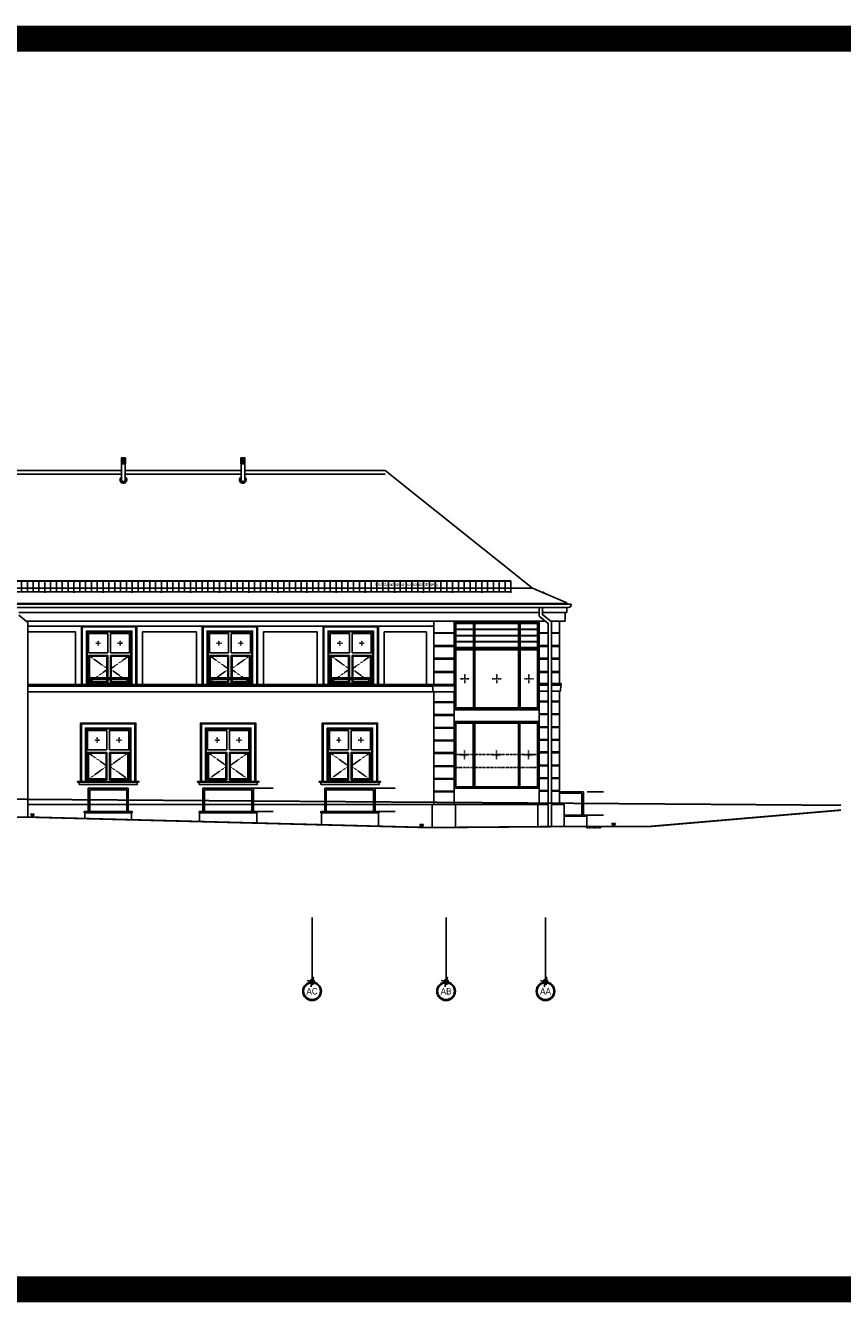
# Model space of a CAD drawing. Header units: inches. Extents: x -281236 to -70395, y 38777 to 102341.
# Tile 233 of 244: x -90393 to -87589, y 46338 to 50721. Entities that reach past the tile are written whole.
import ezdxf
from ezdxf.enums import TextEntityAlignment as Align

# ---------------------------------------------------------------- set-up
doc = ezdxf.new("R2010")
doc.units = ezdxf.units.IN
doc.header["$MEASUREMENT"] = 0
for name, pattern in [('CENTER', [2, 1.25, -0.25, 0.25, -0.25]), ('DASHED', [0.75, 0.5, -0.25]), ('DASHED2', [0.375, 0.25, -0.125]), ('DOT', [0.25, 0, -0.25])]:
    doc.linetypes.add(name, pattern=pattern)
doc.layers.get('0').update_dxf_attribs({"color": 101})
for name, color, linetype in [('Det--widok', 8, 'Continuous'), ('Fas--widok-cienka', 9, 'Continuous'), ('Fas--widok-glowna', 7, 'Continuous'), ('Fas-balustrada-widok', 64, 'Continuous'), ('Fas-kamien-hatch', 31, 'Continuous'), ('Fas-okno-hatch', 251, 'Continuous'), ('Fas-okno-widok', 8, 'Continuous'), ('Ins-kan', 54, 'Continuous'), ('L_CIENKA', 8, 'Continuous'), ('opis-drogowy', 7, 'Continuous'), ('Opis-spadki', 61, 'Continuous'), ('Os-osie glowne', 8, 'CENTER'), ('Os-osie-opis', 8, 'Continuous'), ('Pzt-uksztaltowanie terenu', 7, 'Continuous'), ('Sc-cegla pelna-hatch', 8, 'Continuous'), ('Sc-cegla pustak', 42, 'Continuous')]:
    doc.layers.add(name, color=color, linetype=linetype)
doc.layers.add('Fas--widok-3', color=251, linetype='Continuous', lineweight=0)
doc.styles.add('dwg_opis duży', font='ARIAL.TTF', dxfattribs={"width": 0.9})
doc.styles.add('TYTUL2', font='ARIAL.TTF')

# ---------------------------------------------------------------- blocks, each defined once
blk = doc.blocks.new('okkn')
at = {"layer": 'Fas-okno-widok'}
for p, q in [((0, -97.5), (0, 0)), ((290, -97.5), (290, 0)), ((5, -97.5), (5, -5)), ((285, -7.5), (5, -7.5)), ((65, -27.5), (5, -27.5)), ((65, -28.5), (5, -28.5)), ((65, -7.5), (65, -297)), ((70, -7.5), (70, -297)), ((220, -27.5), (70, -27.5)), ((220, -28.5), (70, -28.5)), ((220, -7.5), (220, -297)), ((225, -7.5), (225, -297)), ((285, -27.5), (225, -27.5)), ((285, -28.5), (225, -28.5)), ((285, -97.5), (285, -5)), ((65, -48.5), (5, -48.5)), ((65, -49.5), (5, -49.5)), ((65, -69.5), (5, -69.5)), ((65, -70.5), (5, -70.5)), ((220, -48.5), (70, -48.5)), ((220, -49.5), (70, -49.5)), ((220, -69.5), (70, -69.5)), ((220, -70.5), (70, -70.5)), ((285, -48.5), (225, -48.5)), ((285, -49.5), (225, -49.5)), ((285, -69.5), (225, -69.5)), ((285, -70.5), (225, -70.5)), ((0, -97.5), (0, -302)), ((65, -90.5), (5, -90.5)), ((65, -91.5), (5, -91.5)), ((65, -92.5), (5, -92.5)), ((65, -97.5), (5, -97.5)), ((5, -97.5), (5, -297)), ((220, -90.5), (70, -90.5)), ((220, -91.5), (70, -91.5)), ((220, -92.5), (70, -92.5)), ((220, -97.5), (70, -97.5)), ((285, -90.5), (225, -90.5)), ((285, -91.5), (225, -91.5)), ((285, -92.5), (225, -92.5)), ((285, -97.5), (225, -97.5)), ((285, -97.5), (285, -297)), ((290, -97.5), (290, -302)), ((0, -302), (290, -302)), ((5, -297), (285, -297))]:
    blk.add_line(p, q, dxfattribs=at)
blk.add_lwpolyline([(290, -5), (0, -5)], dxfattribs=at)
blk = doc.blocks.new('płotekśśśś')
at = {"layer": 'L_CIENKA'}
for p, q in [((0, 0), (200, 0)), ((0, 0), (0, -41.1)), ((200, 0), (200, -41.1)), ((0, -0.8), (200, -0.8)), ((0, -20.8), (0, -22.6)), ((0, -37.6), (200, -37.6)), ((20, -0.8), (20, -37.6)), ((40, -0.8), (40, -37.6)), ((60, -0.8), (60, -37.6)), ((80, -0.8), (80, -37.6)), ((100, -0.8), (100, -41.1)), ((120, -0.8), (120, -37.6)), ((140, -0.8), (140, -37.6)), ((160, -0.8), (160, -37.6)), ((180, -0.8), (180, -37.6))]:
    blk.add_line(p, q, dxfattribs=at)
blk = doc.blocks.new('_opis_osi_liczbowy')
blk.add_hatch(color=256).paths.add_polyline_path([(32, 32), (32, 28.8, -1), (32, -28.8), (32, -32, 1)])
at = {"layer": 'Defpoints'}
h = blk.add_hatch(color=256, dxfattribs=at)
h.paths.add_polyline_path([(-2.2, -8, 0.414214), (8, -2.2), (0, 0)])
h.paths.add_polyline_path([(-8, 2.2), (0, 0), (2.2, 8, 0.414214)])
for radius in [32, 28.8]:
    blk.add_circle((32, 0), radius)
for p, q in [((17.3, -4.6), (-17.3, 4.6)), ((4.6, 17.3), (-4.6, -17.3))]:
    blk.add_line(p, q, dxfattribs=at)
blk.add_circle((0, 0), 8.32, dxfattribs=at)
at = {"style": 'dwg_opis duży', "width": 0.9}
blk.add_attdef('AXNAMEH', text='', height=22.4, rotation=90, dxfattribs=at).set_placement((32, 0), align=Align.MIDDLE_CENTER)

msp = doc.modelspace()

# ---------------------------------------------------------------- hatches: boundary and pattern name
at = {"layer": 'Fas-okno-widok'}
h = msp.add_hatch(dxfattribs=at)
h.set_pattern_fill('ANSI32', color=256, scale=0.2, angle=45, style=0)
h.set_pattern_definition([(90, (290591.6957, 102366.2265), (-1.905, 3e-16), []), (90, (290592.3307, 102366.8615), (-1.905, 3e-16), [])])
h.paths.add_polyline_path([(-90049.91, 49237.11), (-90063.91, 49237.11), (-90063.91, 49217.11), (-90049.91, 49217.11)])
h = msp.add_hatch(dxfattribs=at)
h.set_pattern_fill('ANSI32', color=256, scale=0.2, angle=45, style=0)
h.set_pattern_definition([(90, (291001.6957, 102366.2265), (-1.905, 3e-16), []), (90, (291002.3307, 102366.8615), (-1.905, 3e-16), [])])
h.paths.add_polyline_path([(-89639.91, 49237.11), (-89653.91, 49237.11), (-89653.91, 49217.11), (-89639.91, 49217.11)])
at = {"layer": 'opis-drogowy'}
for points in [[(-90363.33, 48014.06), (-90369.33, 48003.66), (-90375.33, 48014.06)], [(-89027.09, 47979.06), (-89033.09, 47968.66), (-89039.09, 47979.06)], [(-88368.13, 47982.06), (-88374.13, 47971.66), (-88380.13, 47982.06)]]:
    msp.add_hatch(color=7, dxfattribs=at).paths.add_polyline_path(points)

# ---------------------------------------------------------------- linework, layer by layer
at = {"layer": 'Det--widok', "ltscale": 2}
for p, q in [((-89610.97, 48103.15), (-89542.44, 48103.15)), ((-89192.97, 48103.15), (-89124.44, 48103.15)), ((-88464.41, 48090.66), (-88409.38, 48090.66)), ((-89597.47, 48023.2), (-89542.44, 48023.2)), ((-89179.47, 48023.2), (-89124.44, 48023.2)), ((-88464.41, 48010.66), (-88409.38, 48010.66))]:
    msp.add_line(p, q, dxfattribs=at)
at = {"layer": 'Fas--widok-3', "linetype": 'DASHED', "const_width": 4}
msp.add_lwpolyline([(-90894.83, 48068.66), (-87594.55, 48044.55)], dxfattribs=at)
at = {"layer": 'Fas--widok-cienka'}
for p, q in [((-88553.98, 48706.23), (-88618.45, 48706.23)), ((-88540.41, 48706.23), (-88534.91, 48706.23)), ((-88540.41, 48706.23), (-88540.41, 48676.23)), ((-88534.91, 48723.48), (-88534.91, 48706.23)), ((-88590.4, 48676.23), (-88540.41, 48676.23)), ((-89016.58, 48639.7), (-89161.58, 48639.7)), ((-89161.58, 48639.7), (-89161.58, 48459.7)), ((-89016.58, 48459.7), (-89016.58, 48639.7)), ((-88996.41, 48459.7), (-88916.75, 48459.7)), ((-88996.41, 48459.7), (-88996.41, 48454.35)), ((-88916.75, 48454.35), (-88996.41, 48454.35)), ((-88995.41, 48454.35), (-88993.91, 48434.35)), ((-88917.75, 48454.35), (-88919.25, 48434.35)), ((-88916.75, 48459.7), (-88916.75, 48454.35)), ((-88634.24, 48462.21), (-88598.63, 48462.21)), ((-88634.24, 48462.21), (-88634.24, 48456.85)), ((-88598.63, 48456.85), (-88634.24, 48456.85)), ((-88633.24, 48456.85), (-88631.74, 48436.85)), ((-88631.74, 48436.85), (-88598.63, 48436.85)), ((-88587.63, 48462.21), (-88554.58, 48462.21)), ((-88554.58, 48456.85), (-88587.63, 48456.85)), ((-88587.63, 48436.85), (-88557.08, 48436.85)), ((-88555.58, 48456.85), (-88557.08, 48436.85)), ((-88554.58, 48462.21), (-88554.58, 48456.85)), ((-90385.11, 48434.36), (-88991.58, 48434.36)), ((-88993.91, 48434.35), (-88919.25, 48434.35)), ((-88921.58, 48371.73), (-88629.41, 48371.73)), ((-88921.58, 48331.73), (-88629.41, 48331.73)), ((-90385.11, 48047.55), (-90177.72, 48047.55)), ((-90172.72, 48047.55), (-90045.72, 48047.55)), ((-90040.72, 48047.55), (-89783.97, 48047.55)), ((-89778.97, 48047.55), (-89615.97, 48047.55)), ((-89610.97, 48047.55), (-89365.97, 48047.55)), ((-89360.97, 48047.55), (-89197.97, 48047.55)), ((-89192.97, 48047.55), (-88996.58, 48047.55)), ((-88916.58, 48047.55), (-88996.58, 48047.55)), ((-88996.58, 47968.66), (-88996.58, 48047.55)), ((-88634.41, 48047.55), (-88916.58, 48047.55)), ((-88916.58, 47968.66), (-88916.58, 48047.55)), ((-88598.63, 48047.55), (-88634.41, 48047.55)), ((-88634.41, 47970.94), (-88634.41, 48047.55)), ((-88544.41, 48047.55), (-88587.63, 48047.55)), ((-88544.41, 47971.66), (-88544.41, 48047.55)), ((-90027.22, 48023.2), (-90191.22, 48023.2)), ((-90191.22, 48023.2), (-90191.22, 48019.2)), ((-90027.22, 48019.2), (-90191.22, 48019.2)), ((-90189.22, 48019.2), (-90189.22, 47998.95)), ((-90029.22, 47994.76), (-90029.22, 48019.2)), ((-90027.22, 48019.2), (-90027.22, 48023.2)), ((-89597.47, 48023.2), (-89797.47, 48023.2)), ((-89797.47, 48023.2), (-89797.47, 48019.2)), ((-89597.47, 48019.2), (-89797.47, 48019.2)), ((-89795.47, 48019.2), (-89795.47, 47988.63)), ((-89599.47, 47983.5), (-89599.47, 48019.2)), ((-89597.47, 48019.2), (-89597.47, 48023.2)), ((-89179.47, 48023.2), (-89379.47, 48023.2)), ((-89379.47, 48023.2), (-89379.47, 48019.2)), ((-89179.47, 48019.2), (-89379.47, 48019.2)), ((-89377.47, 48019.2), (-89377.47, 47977.68)), ((-89181.47, 47972.55), (-89181.47, 48019.2)), ((-89179.47, 48019.2), (-89179.47, 48023.2)), ((-88996.58, 48005.58), (-88996.58, 48003.09)), ((-88916.58, 48005.58), (-88916.58, 48003.09)), ((-88634.41, 48005.58), (-88634.41, 48003.09)), ((-88464.41, 48010.66), (-88544.41, 48010.66)), ((-88464.41, 48010.66), (-88544.41, 48010.66)), ((-88464.41, 48006.66), (-88544.41, 48006.66)), ((-88466.41, 47971.66), (-88466.41, 48006.66)), ((-88464.41, 48006.66), (-88464.41, 48010.66))]:
    msp.add_line(p, q, dxfattribs=at)
at = {"layer": 'Fas--widok-cienka', "linetype": 'DOT', "ltscale": 0.5}
for p, q in [((-88629.41, 48219.23), (-88921.58, 48219.23)), ((-88629.41, 48173.73), (-88921.58, 48173.73))]:
    msp.add_line(p, q, dxfattribs=at)
at = {"layer": 'Fas--widok-cienka', "linetype": 'DOT'}
for p, q in [((-88629.41, 48219.23), (-88921.58, 48219.23)), ((-88629.41, 48173.73), (-88921.58, 48173.73))]:
    msp.add_line(p, q, dxfattribs=at)
at = {"layer": 'Fas--widok-cienka'}
for points in [[(-88629.45, 48706.23), (-90415.93, 48706.23)], [(-88599.79, 48706.23), (-88540.41, 48706.23)], [(-90389.85, 48676.23), (-88607.83, 48676.23)], [(-90201.03, 48459.7), (-90201.03, 48659.7), (-90385.11, 48659.7)], [(-90011.03, 48459.7), (-90011.03, 48659.7), (-90201.03, 48659.7), (-90201.03, 48459.7)], [(-90014.03, 48459.7), (-90014.03, 48656.7), (-90198.03, 48656.7), (-90198.03, 48459.7)], [(-89786.53, 48459.7), (-89786.53, 48659.7), (-90011.03, 48659.7), (-90011.03, 48459.7)], [(-89596.53, 48459.7), (-89596.53, 48659.7), (-89786.53, 48659.7), (-89786.53, 48459.7)], [(-89599.53, 48459.7), (-89599.53, 48656.7), (-89783.53, 48656.7), (-89783.53, 48459.7)], [(-89371.58, 48459.7), (-89371.58, 48659.7), (-89596.53, 48659.7), (-89596.53, 48459.7)], [(-89181.58, 48459.7), (-89181.58, 48659.7), (-89371.58, 48659.7), (-89371.58, 48459.7)], [(-89184.58, 48459.7), (-89184.58, 48656.7), (-89368.58, 48656.7), (-89368.58, 48459.7)], [(-88991.58, 48659.7), (-89181.58, 48659.7), (-89181.58, 48459.7)], [(-88921.58, 48676.23), (-88921.58, 48637.09), (-88991.58, 48637.09), (-88991.58, 48676.23)], [(-88598.63, 48637.09), (-88629.41, 48637.09), (-88629.41, 48676.23)], [(-88559.41, 48676.23), (-88559.41, 48637.09), (-88587.63, 48637.09)], [(-90221.03, 48459.7), (-90221.03, 48639.7), (-90385.11, 48639.7)], [(-90028.03, 48459.7), (-90028.03, 48642.7), (-90184.03, 48642.7), (-90184.03, 48459.7)], [(-89806.53, 48459.7), (-89806.53, 48639.7), (-89991.03, 48639.7), (-89991.03, 48459.7)], [(-89613.53, 48459.7), (-89613.53, 48642.7), (-89769.53, 48642.7), (-89769.53, 48459.7)], [(-89391.58, 48459.7), (-89391.58, 48639.7), (-89576.53, 48639.7), (-89576.53, 48459.7)], [(-89198.58, 48459.7), (-89198.58, 48642.7), (-89354.58, 48642.7), (-89354.58, 48459.7)], [(-88991.58, 48592.52), (-88921.58, 48592.52), (-88921.58, 48635.02), (-88991.58, 48635.02), (-88991.58, 48592.52)], [(-88988.58, 48637.09), (-88988.58, 48635.02)], [(-88924.58, 48637.09), (-88924.58, 48635.02)], [(-88598.63, 48635.02), (-88629.41, 48635.02), (-88629.41, 48592.52)], [(-88626.41, 48637.09), (-88626.41, 48635.02)], [(-88587.63, 48592.52), (-88559.41, 48592.52), (-88559.41, 48635.02), (-88587.63, 48635.02)], [(-88562.41, 48637.09), (-88562.41, 48635.02)], [(-88921.58, 48589.52), (-88921.58, 48549.52), (-88991.58, 48549.52), (-88991.58, 48589.52), (-88921.58, 48589.52)], [(-88988.58, 48592.52), (-88988.58, 48589.52)], [(-88924.58, 48592.52), (-88924.58, 48589.52)], [(-88629.41, 48592.52), (-88598.63, 48592.52)], [(-88598.63, 48549.52), (-88629.41, 48549.52), (-88629.41, 48589.52), (-88598.63, 48589.52)], [(-88626.41, 48592.52), (-88626.41, 48589.52)], [(-88559.41, 48589.52), (-88559.41, 48549.52), (-88587.63, 48549.52)], [(-88587.63, 48589.52), (-88559.41, 48589.52)], [(-88562.41, 48592.52), (-88562.41, 48589.52)], [(-88991.58, 48503.52), (-88921.58, 48503.52), (-88921.58, 48546.02), (-88991.58, 48546.02), (-88991.58, 48503.52)], [(-88988.58, 48549.52), (-88988.58, 48546.02)], [(-88924.58, 48549.52), (-88924.58, 48546.02)], [(-88598.63, 48546.02), (-88629.41, 48546.02), (-88629.41, 48503.52)], [(-88626.41, 48549.52), (-88626.41, 48546.02)], [(-88587.63, 48503.52), (-88559.41, 48503.52), (-88559.41, 48546.02), (-88587.63, 48546.02)], [(-88562.41, 48549.52), (-88562.41, 48546.02)], [(-88991.58, 48459.7), (-88991.58, 48500.52), (-88921.58, 48500.52)], [(-88988.58, 48503.52), (-88988.58, 48500.52)], [(-88924.58, 48503.52), (-88924.58, 48500.52)], [(-88921.58, 48500.52), (-88921.58, 48459.7)], [(-88629.41, 48503.52), (-88598.63, 48503.52)], [(-88629.41, 48462.21), (-88629.41, 48500.52), (-88598.63, 48500.52)], [(-88626.41, 48503.52), (-88626.41, 48500.52)], [(-88587.63, 48500.52), (-88559.41, 48500.52)], [(-88562.41, 48503.52), (-88562.41, 48500.52)], [(-88559.41, 48500.52), (-88559.41, 48462.21)], [(-90385.11, 48459.7), (-88996.41, 48459.7)], [(-90385.11, 48453.7), (-88995.36, 48453.7)], [(-88598.63, 48436.85), (-88629.41, 48436.85), (-88629.41, 48402.33), (-88598.63, 48402.33)], [(-88559.41, 48402.33), (-88559.41, 48436.85), (-88587.63, 48436.85)], [(-88921.58, 48399.82), (-88921.58, 48434.35), (-88991.58, 48434.35), (-88991.58, 48399.82), (-88921.58, 48399.82)], [(-88921.58, 48397.32), (-88921.58, 48356.32), (-88991.58, 48356.32), (-88991.58, 48397.32), (-88921.58, 48397.32)], [(-88988.58, 48399.82), (-88988.58, 48397.32)], [(-88924.58, 48399.82), (-88924.58, 48397.32)], [(-88598.63, 48358.83), (-88629.41, 48358.83), (-88629.41, 48399.83), (-88598.63, 48399.83)], [(-88626.41, 48402.33), (-88626.41, 48399.83)], [(-88587.63, 48402.33), (-88559.41, 48402.33)], [(-88559.41, 48399.83), (-88559.41, 48358.83), (-88587.63, 48358.83)], [(-88587.63, 48399.83), (-88559.41, 48399.83)], [(-88562.41, 48402.33), (-88562.41, 48399.83)], [(-88921.58, 48311.82), (-88991.58, 48311.82), (-88991.58, 48353.32), (-88921.58, 48353.32), (-88921.58, 48311.82)], [(-88988.58, 48356.32), (-88988.58, 48353.32)], [(-88924.58, 48356.32), (-88924.58, 48353.32)], [(-88598.63, 48314.33), (-88629.41, 48314.33), (-88629.41, 48355.83), (-88598.63, 48355.83)], [(-88626.41, 48358.83), (-88626.41, 48355.83)], [(-88587.63, 48355.83), (-88559.41, 48355.83), (-88559.41, 48314.33)], [(-88562.41, 48358.83), (-88562.41, 48355.83)], [(-90014.22, 48126.73), (-90014.22, 48326.73), (-90204.22, 48326.73), (-90204.22, 48126.73)], [(-90017.22, 48126.73), (-90017.22, 48323.73), (-90201.22, 48323.73), (-90201.22, 48126.73)], [(-90031.22, 48126.73), (-90031.22, 48309.73), (-90187.22, 48309.73), (-90187.22, 48126.73)], [(-89602.47, 48126.73), (-89602.47, 48326.73), (-89792.47, 48326.73), (-89792.47, 48126.73)], [(-89605.47, 48126.73), (-89605.47, 48323.73), (-89789.47, 48323.73), (-89789.47, 48126.73)], [(-89619.47, 48126.73), (-89619.47, 48309.73), (-89775.47, 48309.73), (-89775.47, 48126.73)], [(-89184.47, 48126.73), (-89184.47, 48326.73), (-89374.47, 48326.73), (-89374.47, 48126.73)], [(-89187.47, 48126.73), (-89187.47, 48323.73), (-89371.47, 48323.73), (-89371.47, 48126.73)], [(-89201.47, 48126.73), (-89201.47, 48309.73), (-89357.47, 48309.73), (-89357.47, 48126.73)], [(-88921.58, 48309.32), (-88921.58, 48268.32), (-88991.58, 48268.32), (-88991.58, 48309.32), (-88921.58, 48309.32)], [(-88988.58, 48311.82), (-88988.58, 48309.32)], [(-88924.58, 48311.82), (-88924.58, 48309.32)], [(-88598.63, 48270.83), (-88629.41, 48270.83), (-88629.41, 48311.83), (-88598.63, 48311.83)], [(-88626.41, 48314.33), (-88626.41, 48311.83)], [(-88559.41, 48314.33), (-88587.63, 48314.33)], [(-88559.41, 48311.83), (-88559.41, 48270.83), (-88587.63, 48270.83)], [(-88587.63, 48311.83), (-88559.41, 48311.83)], [(-88562.41, 48314.33), (-88562.41, 48311.83)], [(-88921.58, 48265.32), (-88921.58, 48225.32), (-88991.58, 48225.32), (-88991.58, 48265.32), (-88921.58, 48265.32)], [(-88988.58, 48268.32), (-88988.58, 48265.32)], [(-88924.58, 48268.32), (-88924.58, 48265.32)], [(-88598.63, 48227.83), (-88629.41, 48227.83), (-88629.41, 48267.83), (-88598.63, 48267.83)], [(-88626.41, 48270.83), (-88626.41, 48267.83)], [(-88559.41, 48267.83), (-88559.41, 48227.83), (-88587.63, 48227.83)], [(-88587.63, 48267.83), (-88559.41, 48267.83)], [(-88562.41, 48270.83), (-88562.41, 48267.83)], [(-88991.58, 48179.82), (-88921.58, 48179.82), (-88921.58, 48222.32), (-88991.58, 48222.32), (-88991.58, 48179.82)], [(-88988.58, 48225.32), (-88988.58, 48222.32)], [(-88924.58, 48225.32), (-88924.58, 48222.32)], [(-88598.63, 48224.83), (-88629.41, 48224.83), (-88629.41, 48182.33)], [(-88626.41, 48227.83), (-88626.41, 48224.83)], [(-88587.63, 48182.33), (-88559.41, 48182.33), (-88559.41, 48224.83), (-88587.63, 48224.83)], [(-88562.41, 48227.83), (-88562.41, 48224.83)], [(-88921.58, 48136.32), (-88921.58, 48177.32), (-88991.58, 48177.32), (-88991.58, 48136.32), (-88921.58, 48136.32)], [(-88988.58, 48179.82), (-88988.58, 48177.32)], [(-88924.58, 48179.82), (-88924.58, 48177.32)], [(-88629.41, 48182.33), (-88598.63, 48182.33)], [(-88598.63, 48179.83), (-88629.41, 48179.83), (-88629.41, 48138.83), (-88598.63, 48138.83)], [(-88626.41, 48182.33), (-88626.41, 48179.83)], [(-88559.41, 48138.83), (-88559.41, 48179.83), (-88587.63, 48179.83)], [(-88562.41, 48182.33), (-88562.41, 48179.83)], [(-88921.58, 48133.82), (-88921.58, 48092.82), (-88991.58, 48092.82), (-88991.58, 48133.82), (-88921.58, 48133.82)], [(-88988.58, 48136.32), (-88988.58, 48133.82)], [(-88924.58, 48136.32), (-88924.58, 48133.82)], [(-88598.63, 48095.33), (-88629.41, 48095.33), (-88629.41, 48136.33), (-88598.63, 48136.33)], [(-88626.41, 48138.83), (-88626.41, 48136.33)], [(-88587.63, 48138.83), (-88559.41, 48138.83)], [(-88559.41, 48136.33), (-88559.41, 48095.33), (-88587.63, 48095.33)], [(-88587.63, 48136.33), (-88559.41, 48136.33)], [(-88562.41, 48138.83), (-88562.41, 48136.33)], [(-90204.22, 48126.73), (-90214.22, 48126.73), (-90214.22, 48123.73), (-90014.22, 48123.73), (-90004.22, 48123.73), (-90004.22, 48126.73), (-90204.22, 48126.73)], [(-89792.47, 48126.73), (-89802.47, 48126.73), (-89802.47, 48123.73), (-89602.47, 48123.73), (-89592.47, 48123.73), (-89592.47, 48126.73), (-89792.47, 48126.73)], [(-89374.47, 48126.73), (-89384.47, 48126.73), (-89384.47, 48123.73), (-89184.47, 48123.73), (-89174.47, 48123.73), (-89174.47, 48126.73), (-89374.47, 48126.73)], [(-88991.58, 48047.55), (-88991.58, 48090.32), (-88921.58, 48090.32), (-88921.58, 48047.55)], [(-88988.58, 48092.82), (-88988.58, 48090.32)], [(-88924.58, 48092.82), (-88924.58, 48090.32)], [(-88629.41, 48047.55), (-88629.41, 48092.83), (-88598.63, 48092.83)], [(-88626.41, 48095.33), (-88626.41, 48092.83)], [(-88587.63, 48092.83), (-88559.41, 48092.83), (-88559.41, 48047.55)], [(-88562.41, 48095.33), (-88562.41, 48092.83)]]:
    msp.add_lwpolyline(points, dxfattribs=at)
for points in [[(-90209.22, 48115.73), (-90009.22, 48115.73), (-90009.22, 48123.73), (-90209.22, 48123.73)], [(-89797.47, 48115.73), (-89597.47, 48115.73), (-89597.47, 48123.73), (-89797.47, 48123.73)], [(-89379.47, 48115.73), (-89179.47, 48115.73), (-89179.47, 48123.73), (-89379.47, 48123.73)]]:
    msp.add_lwpolyline(points, close=True, dxfattribs=at)
at = {"layer": 'Fas--widok-glowna'}
for p, q in [((-88652.55, 48789.5), (-88534.91, 48739.99)), ((-88534.91, 48739.99), (-88534.91, 48734.48))]:
    msp.add_line(p, q, dxfattribs=at)
for points in [[(-90063.31, 49193.86), (-90474.42, 49193.86)], [(-89653.31, 49193.86), (-90050.42, 49193.86)], [(-88652.55, 48789.5), (-89158, 49193.86), (-89640.42, 49193.86)]]:
    msp.add_lwpolyline(points, dxfattribs=at)
at = {"layer": 'Fas-balustrada-widok'}
for p, q in [((-90040.72, 48103.15), (-90177.72, 48103.15)), ((-90177.72, 48103.15), (-90177.72, 48023.2)), ((-90172.72, 48098.15), (-90172.72, 48023.2)), ((-90045.72, 48098.15), (-90172.72, 48098.15)), ((-90045.72, 48023.2), (-90045.72, 48098.15)), ((-90040.72, 48023.2), (-90040.72, 48103.15)), ((-89610.97, 48103.15), (-89783.97, 48103.15)), ((-89783.97, 48103.15), (-89783.97, 48023.2)), ((-89778.97, 48098.15), (-89778.97, 48023.2)), ((-89615.97, 48098.15), (-89778.97, 48098.15)), ((-89615.97, 48023.2), (-89615.97, 48098.15)), ((-89610.97, 48023.2), (-89610.97, 48103.15)), ((-89192.97, 48103.15), (-89365.97, 48103.15)), ((-89365.97, 48103.15), (-89365.97, 48023.2)), ((-89360.97, 48098.15), (-89360.97, 48023.2)), ((-89197.97, 48098.15), (-89360.97, 48098.15)), ((-89197.97, 48023.2), (-89197.97, 48098.15)), ((-89192.97, 48023.2), (-89192.97, 48103.15)), ((-88477.91, 48090.61), (-88559.41, 48090.61)), ((-88477.91, 48010.66), (-88477.91, 48090.61)), ((-88482.91, 48085.61), (-88559.41, 48085.61)), ((-88482.91, 48010.66), (-88482.91, 48085.61)), ((-90045.72, 48023.2), (-90040.72, 48023.2)), ((-89615.97, 48023.2), (-89610.97, 48023.2)), ((-89197.97, 48023.2), (-89192.97, 48023.2)), ((-88482.91, 48010.66), (-88477.91, 48010.66))]:
    msp.add_line(p, q, dxfattribs=at)
for points in [[(-90181.03, 48476.61), (-90031.03, 48476.61), (-90031.03, 48481.61), (-90181.03, 48481.61)], [(-89766.53, 48476.61), (-89616.53, 48476.61), (-89616.53, 48481.61), (-89766.53, 48481.61)], [(-89351.58, 48476.61), (-89201.58, 48476.61), (-89201.58, 48481.61), (-89351.58, 48481.61)]]:
    msp.add_lwpolyline(points, close=True, dxfattribs=at)
at = {"layer": 'Fas-kamien-hatch'}
for points in [[(-90184.03, 48459.7), (-90028.03, 48459.7), (-90028.03, 48462.7), (-90184.03, 48462.7)], [(-89769.53, 48459.7), (-89613.53, 48459.7), (-89613.53, 48462.7), (-89769.53, 48462.7)], [(-89354.58, 48459.7), (-89198.58, 48459.7), (-89198.58, 48462.7), (-89354.58, 48462.7)]]:
    msp.add_lwpolyline(points, close=True, dxfattribs=at)
at = {"layer": 'Fas-okno-hatch', "linetype": 'DASHED', "ltscale": 0.2}
for p, q in [((-90134.89, 48601.2), (-90152.17, 48601.2)), ((-90143.53, 48609.84), (-90143.53, 48592.56)), ((-90059.89, 48601.2), (-90077.17, 48601.2)), ((-90068.53, 48609.84), (-90068.53, 48592.56)), ((-89720.39, 48601.2), (-89737.67, 48601.2)), ((-89729.03, 48609.84), (-89729.03, 48592.56)), ((-89645.39, 48601.2), (-89662.67, 48601.2)), ((-89654.03, 48609.84), (-89654.03, 48592.56)), ((-89305.44, 48601.2), (-89322.72, 48601.2)), ((-89314.08, 48609.84), (-89314.08, 48592.56)), ((-89230.44, 48601.2), (-89247.72, 48601.2)), ((-89239.08, 48609.84), (-89239.08, 48592.56)), ((-88885.26, 48494.53), (-88885.26, 48463.43)), ((-88775.26, 48494.53), (-88775.26, 48463.43)), ((-88665.26, 48494.53), (-88665.26, 48463.43)), ((-88900.81, 48478.98), (-88869.71, 48478.98)), ((-88790.81, 48478.98), (-88759.71, 48478.98)), ((-88680.81, 48478.98), (-88649.71, 48478.98)), ((-90138.08, 48268.23), (-90155.36, 48268.23)), ((-90146.72, 48276.87), (-90146.72, 48259.59)), ((-90063.08, 48268.23), (-90080.36, 48268.23)), ((-90071.72, 48276.87), (-90071.72, 48259.59)), ((-89726.33, 48268.23), (-89743.61, 48268.23)), ((-89734.97, 48276.87), (-89734.97, 48259.59)), ((-89651.33, 48268.23), (-89668.61, 48268.23)), ((-89659.97, 48276.87), (-89659.97, 48259.59)), ((-89308.33, 48268.23), (-89325.61, 48268.23)), ((-89316.97, 48276.87), (-89316.97, 48259.59)), ((-89233.33, 48268.23), (-89250.61, 48268.23)), ((-89241.97, 48276.87), (-89241.97, 48259.59)), ((-88886.02, 48232.88), (-88886.02, 48201.77)), ((-88776.02, 48232.88), (-88776.02, 48201.77)), ((-88666.02, 48232.88), (-88666.02, 48201.77)), ((-88901.57, 48217.32), (-88870.47, 48217.32)), ((-88791.57, 48217.32), (-88760.47, 48217.32)), ((-88681.57, 48217.32), (-88650.47, 48217.32))]:
    msp.add_line(p, q, dxfattribs=at)
for points in [[(-90176.53, 48559.2), (-90110.53, 48512.2), (-90176.53, 48465.2)], [(-90035.53, 48559.2), (-90101.53, 48512.2), (-90035.53, 48465.2)], [(-89762.03, 48559.2), (-89696.03, 48512.2), (-89762.03, 48465.2)], [(-89621.03, 48559.2), (-89687.03, 48512.2), (-89621.03, 48465.2)], [(-89347.08, 48559.2), (-89281.08, 48512.2), (-89347.08, 48465.2)], [(-89206.08, 48559.2), (-89272.08, 48512.2), (-89206.08, 48465.2)], [(-90179.72, 48226.23), (-90113.72, 48179.23), (-90179.72, 48132.23)], [(-90038.72, 48226.23), (-90104.72, 48179.23), (-90038.72, 48132.23)], [(-89767.97, 48226.23), (-89701.97, 48179.23), (-89767.97, 48132.23)], [(-89626.97, 48226.23), (-89692.97, 48179.23), (-89626.97, 48132.23)], [(-89349.97, 48226.23), (-89283.97, 48179.23), (-89349.97, 48132.23)], [(-89208.97, 48226.23), (-89274.97, 48179.23), (-89208.97, 48132.23)]]:
    msp.add_lwpolyline(points, dxfattribs=at)
at = {"layer": 'Fas-okno-widok'}
for p, q in [((-90176.53, 48568.2), (-90110.53, 48568.2)), ((-90176.53, 48559.2), (-90110.53, 48559.2)), ((-90173.53, 48556.2), (-90113.53, 48556.2)), ((-90035.53, 48568.2), (-90101.53, 48568.2)), ((-90035.53, 48559.2), (-90101.53, 48559.2)), ((-90038.53, 48556.2), (-90098.53, 48556.2)), ((-89762.03, 48568.2), (-89696.03, 48568.2)), ((-89762.03, 48559.2), (-89696.03, 48559.2)), ((-89759.03, 48556.2), (-89699.03, 48556.2)), ((-89621.03, 48568.2), (-89687.03, 48568.2)), ((-89621.03, 48559.2), (-89687.03, 48559.2)), ((-89624.03, 48556.2), (-89684.03, 48556.2)), ((-89347.08, 48568.2), (-89281.08, 48568.2)), ((-89347.08, 48559.2), (-89281.08, 48559.2)), ((-89344.08, 48556.2), (-89284.08, 48556.2)), ((-89206.08, 48568.2), (-89272.08, 48568.2)), ((-89206.08, 48559.2), (-89272.08, 48559.2)), ((-89209.08, 48556.2), (-89269.08, 48556.2)), ((-88921.02, 48331.57), (-88631.02, 48331.57)), ((-88856.02, 48326.57), (-88856.02, 48108.07)), ((-88851.02, 48326.57), (-88851.02, 48108.07)), ((-88701.02, 48326.57), (-88701.02, 48108.07)), ((-88696.02, 48326.57), (-88696.02, 48108.07)), ((-88631.02, 48276.07), (-88631.02, 48331.57)), ((-88916.02, 48276.07), (-88916.02, 48108.07)), ((-88636.02, 48276.07), (-88636.02, 48108.07)), ((-88631.02, 48276.07), (-88631.02, 48103.07)), ((-90179.72, 48235.23), (-90113.72, 48235.23)), ((-90179.72, 48226.23), (-90113.72, 48226.23)), ((-90176.72, 48223.23), (-90116.72, 48223.23)), ((-90038.72, 48235.23), (-90104.72, 48235.23)), ((-90038.72, 48226.23), (-90104.72, 48226.23)), ((-90041.72, 48223.23), (-90101.72, 48223.23)), ((-89767.97, 48235.23), (-89701.97, 48235.23)), ((-89767.97, 48226.23), (-89701.97, 48226.23)), ((-89764.97, 48223.23), (-89704.97, 48223.23)), ((-89626.97, 48235.23), (-89692.97, 48235.23)), ((-89626.97, 48226.23), (-89692.97, 48226.23)), ((-89629.97, 48223.23), (-89689.97, 48223.23)), ((-89349.97, 48235.23), (-89283.97, 48235.23)), ((-89349.97, 48226.23), (-89283.97, 48226.23)), ((-89346.97, 48223.23), (-89286.97, 48223.23)), ((-89208.97, 48235.23), (-89274.97, 48235.23)), ((-89208.97, 48226.23), (-89274.97, 48226.23)), ((-89211.97, 48223.23), (-89271.97, 48223.23)), ((-88629.41, 48103.07), (-88921.58, 48103.07)), ((-88636.02, 48108.07), (-88916.02, 48108.07))]:
    msp.add_line(p, q, dxfattribs=at)
at = {"layer": 'Fas-okno-widok', "linetype": 'DASHED2', "ltscale": 2}
msp.add_line((-90894.83, 48068.66), (-87594.55, 48044.55), dxfattribs=at)
at = {"layer": 'Fas-okno-widok'}
for points in [[(-90063.91, 49217.11), (-90049.91, 49217.11), (-90049.91, 49237.11), (-90063.91, 49237.11)], [(-89653.91, 49217.11), (-89639.91, 49217.11), (-89639.91, 49237.11), (-89653.91, 49237.11)]]:
    msp.add_lwpolyline(points, close=True, dxfattribs=at)
for points in [[(-90031.03, 48462.7), (-90031.03, 48639.7), (-90181.03, 48639.7), (-90181.03, 48462.7)], [(-90181.03, 48639.7), (-90181.03, 48634.2)], [(-90176.53, 48634.2), (-90110.53, 48634.2)], [(-90176.53, 48634.2), (-90176.53, 48568.2)], [(-90110.53, 48634.2), (-90110.53, 48568.2)], [(-90101.53, 48634.2), (-90101.53, 48568.2)], [(-90035.53, 48634.2), (-90101.53, 48634.2)], [(-90035.53, 48634.2), (-90035.53, 48568.2)], [(-89616.53, 48462.7), (-89616.53, 48639.7), (-89766.53, 48639.7), (-89766.53, 48462.7)], [(-89766.53, 48639.7), (-89766.53, 48634.2)], [(-89762.03, 48634.2), (-89696.03, 48634.2)], [(-89762.03, 48634.2), (-89762.03, 48568.2)], [(-89696.03, 48634.2), (-89696.03, 48568.2)], [(-89687.03, 48634.2), (-89687.03, 48568.2)], [(-89621.03, 48634.2), (-89687.03, 48634.2)], [(-89621.03, 48634.2), (-89621.03, 48568.2)], [(-89201.58, 48462.7), (-89201.58, 48639.7), (-89351.58, 48639.7), (-89351.58, 48462.7)], [(-89351.58, 48639.7), (-89351.58, 48634.2)], [(-89347.08, 48634.2), (-89281.08, 48634.2)], [(-89347.08, 48634.2), (-89347.08, 48568.2)], [(-89281.08, 48634.2), (-89281.08, 48568.2)], [(-89272.08, 48634.2), (-89272.08, 48568.2)], [(-89206.08, 48634.2), (-89272.08, 48634.2)], [(-89206.08, 48634.2), (-89206.08, 48568.2)], [(-90176.53, 48559.2), (-90176.53, 48481.61)], [(-90173.53, 48556.2), (-90173.53, 48481.61)], [(-90113.53, 48556.2), (-90113.53, 48481.61)], [(-90110.53, 48559.2), (-90110.53, 48481.61)], [(-90101.53, 48559.2), (-90101.53, 48481.61)], [(-90098.53, 48556.2), (-90098.53, 48481.61)], [(-90038.53, 48556.2), (-90038.53, 48481.61)], [(-90035.53, 48559.2), (-90035.53, 48481.61)], [(-89762.03, 48559.2), (-89762.03, 48481.61)], [(-89759.03, 48556.2), (-89759.03, 48481.61)], [(-89699.03, 48556.2), (-89699.03, 48481.61)], [(-89696.03, 48559.2), (-89696.03, 48481.61)], [(-89687.03, 48559.2), (-89687.03, 48481.61)], [(-89684.03, 48556.2), (-89684.03, 48481.61)], [(-89624.03, 48556.2), (-89624.03, 48481.61)], [(-89621.03, 48559.2), (-89621.03, 48481.61)], [(-89347.08, 48559.2), (-89347.08, 48481.61)], [(-89344.08, 48556.2), (-89344.08, 48481.61)], [(-89284.08, 48556.2), (-89284.08, 48481.61)], [(-89281.08, 48559.2), (-89281.08, 48481.61)], [(-89272.08, 48559.2), (-89272.08, 48481.61)], [(-89269.08, 48556.2), (-89269.08, 48481.61)], [(-89209.08, 48556.2), (-89209.08, 48481.61)], [(-89206.08, 48559.2), (-89206.08, 48481.61)], [(-90181.03, 48493.63), (-90181.03, 48462.7)], [(-90176.53, 48493.63), (-90176.53, 48493.61)], [(-90173.53, 48493.63), (-90173.53, 48493.61)], [(-90113.53, 48493.63), (-90113.53, 48493.61)], [(-90110.53, 48493.63), (-90110.53, 48493.61)], [(-90101.53, 48493.63), (-90101.53, 48493.61)], [(-90098.53, 48493.63), (-90098.53, 48493.61)], [(-90038.53, 48493.63), (-90038.53, 48493.61)], [(-90035.53, 48493.63), (-90035.53, 48493.61)], [(-90031.03, 48462.7), (-90031.03, 48493.63)], [(-89766.53, 48493.63), (-89766.53, 48462.7)], [(-89762.03, 48493.63), (-89762.03, 48493.61)], [(-89759.03, 48493.63), (-89759.03, 48493.61)], [(-89699.03, 48493.63), (-89699.03, 48493.61)], [(-89696.03, 48493.63), (-89696.03, 48493.61)], [(-89687.03, 48493.63), (-89687.03, 48493.61)], [(-89684.03, 48493.63), (-89684.03, 48493.61)], [(-89624.03, 48493.63), (-89624.03, 48493.61)], [(-89621.03, 48493.63), (-89621.03, 48493.61)], [(-89616.53, 48462.7), (-89616.53, 48493.63)], [(-89351.58, 48493.63), (-89351.58, 48462.7)], [(-89347.08, 48493.63), (-89347.08, 48493.61)], [(-89344.08, 48493.63), (-89344.08, 48493.61)], [(-89284.08, 48493.63), (-89284.08, 48493.61)], [(-89281.08, 48493.63), (-89281.08, 48493.61)], [(-89272.08, 48493.63), (-89272.08, 48493.61)], [(-89269.08, 48493.63), (-89269.08, 48493.61)], [(-89209.08, 48493.63), (-89209.08, 48493.61)], [(-89206.08, 48493.63), (-89206.08, 48493.61)], [(-89201.58, 48462.7), (-89201.58, 48493.63)], [(-90181.03, 48462.7), (-90181.03, 48465.2)], [(-90176.53, 48476.61), (-90176.53, 48465.2)], [(-90176.53, 48465.2), (-90110.53, 48465.2)], [(-90173.53, 48476.61), (-90173.53, 48468.2)], [(-90173.53, 48468.2), (-90113.53, 48468.2)], [(-90113.53, 48476.61), (-90113.53, 48468.2)], [(-90110.53, 48476.61), (-90110.53, 48465.2)], [(-90101.53, 48476.61), (-90101.53, 48465.2)], [(-90035.53, 48465.2), (-90101.53, 48465.2)], [(-90098.53, 48476.61), (-90098.53, 48468.2)], [(-90038.53, 48468.2), (-90098.53, 48468.2)], [(-90038.53, 48476.61), (-90038.53, 48468.2)], [(-90035.53, 48476.61), (-90035.53, 48465.2)], [(-89766.53, 48462.7), (-89766.53, 48465.2)], [(-89762.03, 48476.61), (-89762.03, 48465.2)], [(-89762.03, 48465.2), (-89696.03, 48465.2)], [(-89759.03, 48476.61), (-89759.03, 48468.2)], [(-89759.03, 48468.2), (-89699.03, 48468.2)], [(-89699.03, 48476.61), (-89699.03, 48468.2)], [(-89696.03, 48476.61), (-89696.03, 48465.2)], [(-89687.03, 48476.61), (-89687.03, 48465.2)], [(-89621.03, 48465.2), (-89687.03, 48465.2)], [(-89684.03, 48476.61), (-89684.03, 48468.2)], [(-89624.03, 48468.2), (-89684.03, 48468.2)], [(-89624.03, 48476.61), (-89624.03, 48468.2)], [(-89621.03, 48476.61), (-89621.03, 48465.2)], [(-89351.58, 48462.7), (-89351.58, 48465.2)], [(-89347.08, 48476.61), (-89347.08, 48465.2)], [(-89347.08, 48465.2), (-89281.08, 48465.2)], [(-89344.08, 48476.61), (-89344.08, 48468.2)], [(-89344.08, 48468.2), (-89284.08, 48468.2)], [(-89284.08, 48476.61), (-89284.08, 48468.2)], [(-89281.08, 48476.61), (-89281.08, 48465.2)], [(-89272.08, 48476.61), (-89272.08, 48465.2)], [(-89206.08, 48465.2), (-89272.08, 48465.2)], [(-89269.08, 48476.61), (-89269.08, 48468.2)], [(-89209.08, 48468.2), (-89269.08, 48468.2)], [(-89209.08, 48476.61), (-89209.08, 48468.2)], [(-89206.08, 48476.61), (-89206.08, 48465.2)], [(-90184.22, 48126.73), (-90034.22, 48126.73), (-90034.22, 48306.73), (-90184.22, 48306.73), (-90184.22, 48126.73)], [(-90184.22, 48306.73), (-90184.22, 48301.23)], [(-89772.47, 48126.73), (-89622.47, 48126.73), (-89622.47, 48306.73), (-89772.47, 48306.73), (-89772.47, 48126.73)], [(-89772.47, 48306.73), (-89772.47, 48301.23)], [(-89354.47, 48126.73), (-89204.47, 48126.73), (-89204.47, 48306.73), (-89354.47, 48306.73), (-89354.47, 48126.73)], [(-89354.47, 48306.73), (-89354.47, 48301.23)], [(-88916.02, 48276.07), (-88916.02, 48326.57), (-88636.02, 48326.57), (-88636.02, 48276.07)], [(-90179.72, 48301.23), (-90113.72, 48301.23)], [(-90179.72, 48301.23), (-90179.72, 48235.23)], [(-90113.72, 48301.23), (-90113.72, 48235.23)], [(-90104.72, 48301.23), (-90104.72, 48235.23)], [(-90038.72, 48301.23), (-90104.72, 48301.23)], [(-90038.72, 48301.23), (-90038.72, 48235.23)], [(-89767.97, 48301.23), (-89701.97, 48301.23)], [(-89767.97, 48301.23), (-89767.97, 48235.23)], [(-89701.97, 48301.23), (-89701.97, 48235.23)], [(-89692.97, 48301.23), (-89692.97, 48235.23)], [(-89626.97, 48301.23), (-89692.97, 48301.23)], [(-89626.97, 48301.23), (-89626.97, 48235.23)], [(-89349.97, 48301.23), (-89283.97, 48301.23)], [(-89349.97, 48301.23), (-89349.97, 48235.23)], [(-89283.97, 48301.23), (-89283.97, 48235.23)], [(-89274.97, 48301.23), (-89274.97, 48235.23)], [(-89208.97, 48301.23), (-89274.97, 48301.23)], [(-89208.97, 48301.23), (-89208.97, 48235.23)], [(-90179.72, 48226.23), (-90179.72, 48132.23)], [(-90176.72, 48223.23), (-90176.72, 48135.23)], [(-90116.72, 48223.23), (-90116.72, 48135.23)], [(-90113.72, 48226.23), (-90113.72, 48132.23)], [(-90104.72, 48226.23), (-90104.72, 48132.23)], [(-90101.72, 48223.23), (-90101.72, 48135.23)], [(-90041.72, 48223.23), (-90041.72, 48135.23)], [(-90038.72, 48226.23), (-90038.72, 48132.23)], [(-89767.97, 48226.23), (-89767.97, 48132.23)], [(-89764.97, 48223.23), (-89764.97, 48135.23)], [(-89704.97, 48223.23), (-89704.97, 48135.23)], [(-89701.97, 48226.23), (-89701.97, 48132.23)], [(-89692.97, 48226.23), (-89692.97, 48132.23)], [(-89689.97, 48223.23), (-89689.97, 48135.23)], [(-89629.97, 48223.23), (-89629.97, 48135.23)], [(-89626.97, 48226.23), (-89626.97, 48132.23)], [(-89349.97, 48226.23), (-89349.97, 48132.23)], [(-89346.97, 48223.23), (-89346.97, 48135.23)], [(-89286.97, 48223.23), (-89286.97, 48135.23)], [(-89283.97, 48226.23), (-89283.97, 48132.23)], [(-89274.97, 48226.23), (-89274.97, 48132.23)], [(-89271.97, 48223.23), (-89271.97, 48135.23)], [(-89211.97, 48223.23), (-89211.97, 48135.23)], [(-89208.97, 48226.23), (-89208.97, 48132.23)], [(-90179.72, 48132.23), (-90113.72, 48132.23)], [(-90176.72, 48135.23), (-90116.72, 48135.23)], [(-90038.72, 48132.23), (-90104.72, 48132.23)], [(-90041.72, 48135.23), (-90101.72, 48135.23)], [(-89767.97, 48132.23), (-89701.97, 48132.23)], [(-89764.97, 48135.23), (-89704.97, 48135.23)], [(-89626.97, 48132.23), (-89692.97, 48132.23)], [(-89629.97, 48135.23), (-89689.97, 48135.23)], [(-89349.97, 48132.23), (-89283.97, 48132.23)], [(-89346.97, 48135.23), (-89286.97, 48135.23)], [(-89208.97, 48132.23), (-89274.97, 48132.23)], [(-89211.97, 48135.23), (-89271.97, 48135.23)]]:
    msp.add_lwpolyline(points, dxfattribs=at)
at = {"layer": 'Ins-kan'}
for points in [[(-88519.9, 48734.48), (-92119.34, 48734.48)], [(-88528.9, 48723.48), (-92110.34, 48723.48)], [(-88629.45, 48723.48), (-88629.45, 48693.81), (-88598.63, 48668.75), (-88598.63, 47971.23)], [(-88618.45, 48723.48), (-88618.45, 48699.04), (-88587.63, 48673.98), (-88587.63, 47971.32)], [(-88519.9, 48732.48), (-88519.9, 48734.48)], [(-90415.93, 48697.43), (-90385.11, 48672.38)], [(-90385.11, 48003.66), (-90385.11, 48672.38)]]:
    msp.add_lwpolyline(points, dxfattribs=at)
msp.add_arc((-88528.9, 48732.48), 9, 270, 0, dxfattribs=at)
at = {"layer": 'L_CIENKA'}
for p, q in [((-90063.31, 49160.79), (-90063.31, 49217.11)), ((-90050.42, 49160.79), (-90050.42, 49217.11)), ((-89653.31, 49160.79), (-89653.31, 49217.11)), ((-89640.42, 49160.79), (-89640.42, 49217.11)), ((-90474.42, 49180.74), (-90063.31, 49180.74)), ((-90050.42, 49180.74), (-89653.31, 49180.74)), ((-89640.42, 49180.74), (-89158, 49180.74)), ((-88613.94, 48777.59), (-88615.49, 48773.9)), ((-88613.01, 48777.2), (-88614.57, 48773.52)), ((-88534.91, 48736.78), (-92104.33, 48736.78))]:
    msp.add_line(p, q, dxfattribs=at)
at = {"layer": 'L_CIENKA', "linetype": 'DASHED'}
msp.add_line((-88652.55, 48789.5), (-91986.68, 48789.5), dxfattribs=at)
at = {"layer": 'L_CIENKA'}
for centre, radius, start, end in [((-90056.86, 49161.7), 11.51, 124.05461, 332.72026), ((-90056.86, 49161.7), 6.51, 188.04864, 351.95136), ((-90056.86, 49161.7), 11.51, 332.72026, 55.94539), ((-89646.86, 49161.7), 11.51, 124.05461, 332.72026), ((-89646.86, 49161.7), 6.51, 188.04864, 351.95136), ((-89646.86, 49161.7), 11.51, 332.72026, 55.94539)]:
    msp.add_arc(centre, radius, start, end, dxfattribs=at)
at = {"layer": 'opis-drogowy', "color": 7}
for points in [[(-90363.33, 48014.06), (-90369.33, 48003.66), (-90375.33, 48014.06), (-90363.33, 48014.06)], [(-89027.09, 47979.06), (-89033.09, 47968.66), (-89039.09, 47979.06), (-89027.09, 47979.06)], [(-88368.13, 47982.06), (-88374.13, 47971.66), (-88380.13, 47982.06), (-88368.13, 47982.06)]]:
    msp.add_lwpolyline(points, dxfattribs=at)
at = {"layer": 'Os-osie glowne'}
msp.add_line((-88607.89, 47659.86), (-88608.12, 47438.12), dxfattribs=at)
for points in [[(-89409.42, 47438.12), (-89409.42, 47659.86)], [(-88949.42, 47438.12), (-88949.42, 47659.86)]]:
    msp.add_lwpolyline(points, dxfattribs=at)
at = {"layer": 'Pzt-uksztaltowanie terenu'}
for p, q in [((-90369.33, 48003.66), (-90827.53, 48003.66)), ((-90369.33, 48003.66), (-89033.09, 47968.66)), ((-88251.86, 47971.66), (-87594.55, 48027.89)), ((-89033.09, 47968.66), (-88916.58, 47968.66)), ((-88916.58, 47968.66), (-88544.41, 47971.66)), ((-88544.41, 47971.66), (-88251.86, 47971.66))]:
    msp.add_line(p, q, dxfattribs=at)
at = {"layer": 'Pzt-uksztaltowanie terenu', "const_width": 6}
for points in [[(-90827.53, 48003.66), (-90369.33, 48003.66), (-89033.09, 47968.66)], [(-89033.09, 47968.66), (-88916.58, 47968.66), (-88544.41, 47971.66), (-88374.13, 47971.66), (-88251.86, 47971.66), (-87594.55, 48027.89)]]:
    msp.add_lwpolyline(points, dxfattribs=at)
at = {"layer": 'Sc-cegla pelna-hatch', "color": 3, "const_width": 90}
msp.add_lwpolyline([(-109488.02, 50676.26), (-70440.14, 50676.26), (-70440.14, 46382.84), (-109488.02, 46382.84)], close=True, dxfattribs=at)
at = {"layer": 'Sc-cegla pelna-hatch', "linetype": 'DASHED2', "ltscale": 0.3}
msp.add_lwpolyline([(-88468.41, 47966.66), (-88418.41, 47966.66), (-88418.41, 47971.66), (-88468.41, 47971.66)], close=True, dxfattribs=at)

# ---------------------------------------------------------------- block references
for p in [(-90526.78, 48814.65), (-90326.78, 48814.65), (-90126.78, 48814.65), (-89926.78, 48814.65), (-89726.78, 48814.65), (-89526.78, 48814.65), (-89326.78, 48814.65), (-89126.78, 48814.65), (-88926.78, 48814.65)]:
    msp.add_blockref('płotekśśśś', p)
at = {"layer": 'Os-osie-opis'}
ref = msp.add_blockref('_opis_osi_liczbowy', (-89409.42, 47438.12), dxfattribs=dict(at, rotation=270))
ref.add_attrib('AXNAMEH', 'AC', dxfattribs={"layer": '0', "height": 22.4, "style": 'dwg_opis duży', "width": 0.9}).set_placement((-89409.27, 47406.14), align=Align.MIDDLE_CENTER)
ref = msp.add_blockref('_opis_osi_liczbowy', (-88949.42, 47438.12), dxfattribs=dict(at, rotation=270))
ref.add_attrib('AXNAMEH', 'AB', dxfattribs={"layer": '0', "height": 22.4, "style": 'dwg_opis duży', "width": 0.9}).set_placement((-88949.27, 47406.14), align=Align.MIDDLE_CENTER)
ref = msp.add_blockref('_opis_osi_liczbowy', (-88608.12, 47438.12), dxfattribs=dict(at, rotation=270))
ref.add_attrib('AXNAMEH', 'AA', dxfattribs={"layer": '0', "height": 22.4, "style": 'dwg_opis duży', "width": 0.9}).set_placement((-88607.97, 47406.14), align=Align.MIDDLE_CENTER)
at = {"layer": 'Sc-cegla pustak'}
msp.add_blockref('okkn', (-88920.26, 48676.23), dxfattribs=at)

# ---------------------------------------------------------------- texts
at = {"layer": 'Opis-spadki', "style": 'TYTUL2'}
msp.add_text('linia załamania połaci dachowej', height=11, dxfattribs=at).set_placement((-89193.99, 48797.48))

doc.saveas('drawing.dxf')
